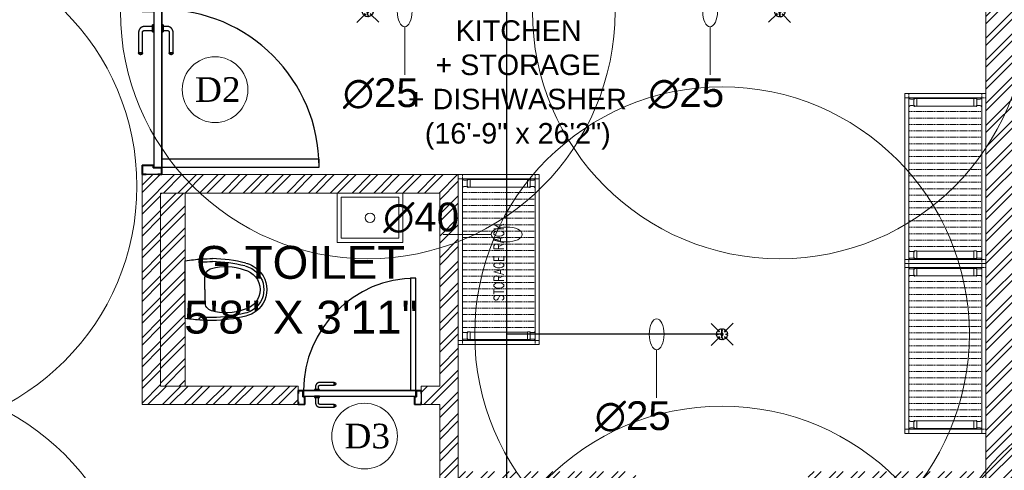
# Model space of a CAD drawing. Header units: inches. Extents: x 127277 to 158499, y 12149 to 20675.
# Tile 16 of 29: x 127635 to 127875, y 19429 to 19538. Entities that reach past the tile are written whole.
import ezdxf

# ---------------------------------------------------------------- set-up
doc = ezdxf.new("R2010")
doc.units = ezdxf.units.IN
doc.header["$MEASUREMENT"] = 0
doc.linetypes.add('IHCL-P-MEZZANINE FLOOR PLAN$0$HIDDEN', pattern=[0.375, 0.25, -0.125])
for name, color, linetype, lineweight in [('00-GRIDTEXT', 1, 'Continuous', 13), ('EQUIPMENT', 7, 'Continuous', 25), ('FIRE', 1, 'Continuous', 25), ('KIT TEXT.', 5, 'Continuous', 5), ('PD_BRICK WALL_115', 134, 'Continuous', 30), ('PD_DOOR', 42, 'Continuous', 25), ('PD_FIXTURE', 21, 'Continuous', 25), ('PD_HATCH', 45, 'Continuous', 9), ('PP-SPRINKLER PIPE', 1, 'Continuous', 0), ('PP-TEXT', 7, 'Continuous', 40), ('SH-SPRINKLAR', 1, 'Continuous', 0)]:
    doc.layers.add(name, color=color, linetype=linetype, lineweight=lineweight)
for name, color, linetype in [('KIT EQUIPMENT', 7, 'Continuous'), ('PD_025_TEXT', 61, 'Continuous'), ('PP-SPRINKLER', 1, 'Continuous')]:
    doc.layers.add(name, color=color, linetype=linetype)
doc.styles.add('ISO', font='isocp.shx', dxfattribs={"height": 250})
doc.styles.get("Standard").update_dxf_attribs({"font": 'times.ttf', "height": 4})
doc.styles.add('style1', font='arial.ttf', dxfattribs={"height": 500})
doc.styles.add('text Ht 200mm', font='arial.ttf')

# ---------------------------------------------------------------- blocks, each defined once
blk = doc.blocks.new('sesrgg')
at = {"layer": 'EQUIPMENT', "color": 251, "linetype": 'Continuous', "lineweight": 5}
for p, q in [((1788352.5, 614303.9), (1788353.7, 614303.2)), ((1788352.5, 614274.4), (1788353.7, 614275.1)), ((1788353.2, 614271.4), (1788353.2, 614259.3)), ((1788400.4, 614306.9), (1788353.3, 614306.9)), ((1788399.9, 614258.8), (1788353.7, 614258.8)), ((1788353.8, 613904.2), (1788353.7, 614258.8)), ((1788355.4, 614273.5), (1788354.7, 614272.2)), ((1788356.8, 614280.4), (1788356.8, 614297.9)), ((1788393, 614276.5), (1788360.6, 614276.5)), ((1788396.9, 614280.4), (1788396.9, 614297.9)), ((1788396.9, 614280.4), (1788396.9, 614297.9)), ((1788399, 614272.2), (1788398.3, 614273.5)), ((1788399.9, 614303.2), (1788401.1, 614303.9)), ((1788399.9, 614303.2), (1788401.2, 614303.9)), ((1788399.9, 614275.1), (1788401.1, 614274.4)), ((1788399.9, 614275.1), (1788401.2, 614274.4)), ((1788400, 613904.7), (1788399.9, 614258.8)), ((1788400.4, 614271.4), (1788400.4, 614259.3)), ((1788402, 614305.2), (1788402, 614305.3)), ((1788402, 614273), (1788402, 614273)), ((1789294.6, 614305.2), (1789294.6, 614305.3)), ((1789294.6, 614273), (1789294.6, 614273)), ((1789296.7, 614303.2), (1789295.4, 614303.9)), ((1789296.7, 614303.2), (1789295.4, 614303.9)), ((1789296.7, 614275.1), (1789295.4, 614274.4)), ((1789296.7, 614275.1), (1789295.4, 614274.4)), ((1789296.2, 614306.9), (1789343.3, 614306.9)), ((1789296.2, 614271.4), (1789296.2, 614259.3)), ((1789296.6, 613904.7), (1789296.7, 614258.8)), ((1789296.7, 614258.8), (1789342.9, 614258.8)), ((1789297.6, 614272.2), (1789298.3, 614273.5)), ((1789299.7, 614280.4), (1789299.7, 614297.9)), ((1789299.7, 614280.4), (1789299.7, 614297.9)), ((1789303.6, 614276.5), (1789335.9, 614276.5)), ((1789339.8, 614280.4), (1789339.8, 614297.9)), ((1789341.2, 614273.5), (1789341.9, 614272.2)), ((1789342.8, 613904.2), (1789342.9, 614258.8)), ((1789344.1, 614303.9), (1789342.9, 614303.2)), ((1789344.1, 614274.4), (1789342.9, 614275.1)), ((1789343.4, 614271.4), (1789343.4, 614259.3)), ((1788352.6, 613889.1), (1788353.8, 613888.4)), ((1788353.3, 613892), (1788353.3, 613904.2)), ((1788400, 613904.7), (1788353.8, 613904.7)), ((1788355.5, 613890), (1788354.8, 613891.2)), ((1788356.9, 613883.1), (1788356.9, 613865.6)), ((1788393.1, 613887), (1788360.7, 613887)), ((1788397, 613883.2), (1788397, 613865.7)), ((1788397, 613865.6), (1788397, 613883.1)), ((1788398.3, 613890), (1788399.1, 613891.2)), ((1788400, 613888.3), (1788401.2, 613889.1)), ((1788401.2, 613889.1), (1788400, 613888.4)), ((1788400.5, 613892), (1788400.5, 613904.2)), ((1788402, 613890.4), (1788402, 613890.5)), ((1789294.5, 613890.4), (1789294.5, 613890.5)), ((1789296.6, 613888.3), (1789295.3, 613889.1)), ((1789295.3, 613889.1), (1789296.6, 613888.4)), ((1789296.1, 613892), (1789296.1, 613904.2)), ((1789296.6, 613904.7), (1789342.8, 613904.7)), ((1789298.2, 613890), (1789297.5, 613891.2)), ((1789299.6, 613883.2), (1789299.6, 613865.7)), ((1789299.6, 613865.6), (1789299.6, 613883.1)), ((1789303.5, 613887), (1789335.8, 613887)), ((1789339.7, 613883.1), (1789339.7, 613865.6)), ((1789341.1, 613890), (1789341.8, 613891.2)), ((1789344, 613889.1), (1789342.8, 613888.4)), ((1789343.3, 613892), (1789343.3, 613904.2)), ((1788352.6, 613859.6), (1788353.8, 613860.3)), ((1788400.4, 613856.6), (1788353.4, 613856.6)), ((1788400, 613860.3), (1788401.2, 613859.6)), ((1788401.2, 613859.6), (1788400, 613860.3)), ((1788402, 613858.2), (1788402, 613858.2)), ((1789294.5, 613858.2), (1789294.5, 613858.2)), ((1789296.6, 613860.3), (1789295.3, 613859.6)), ((1789295.3, 613859.6), (1789296.6, 613860.3)), ((1789296.1, 613856.6), (1789343.2, 613856.6)), ((1789344, 613859.6), (1789342.8, 613860.3))]:
    blk.add_line(p, q, dxfattribs=at)
at = {"layer": 'EQUIPMENT', "color": 251, "linetype": 'IHCL-P-MEZZANINE FLOOR PLAN$0$HIDDEN', "lineweight": 5}
for p, q in [((1788428, 613856.6), (1788428, 614306.9)), ((1788467.7, 613856.6), (1788467.7, 614306.9)), ((1788507.4, 613856.6), (1788507.4, 614306.9)), ((1788547.1, 613856.6), (1788547.1, 614306.9)), ((1788586.8, 613856.6), (1788586.8, 614306.9)), ((1788586.8, 613856.6), (1788586.8, 614306.9)), ((1788626.6, 613856.6), (1788626.6, 614306.9)), ((1788666.3, 613856.6), (1788666.3, 614306.9)), ((1788706, 613856.6), (1788706, 614306.9)), ((1788706, 613856.6), (1788706, 614306.9)), ((1788745.7, 613856.6), (1788745.7, 614306.9)), ((1788785.4, 613856.6), (1788785.4, 614306.9)), ((1788825.1, 613856.6), (1788825.1, 614306.9)), ((1788864.9, 613856.6), (1788864.9, 614306.9)), ((1788904.6, 613856.6), (1788904.6, 614306.9)), ((1788944.3, 613856.6), (1788944.3, 614306.9)), ((1788984, 613856.6), (1788984, 614306.9)), ((1789023.7, 613856.6), (1789023.7, 614306.9)), ((1789063.5, 613856.6), (1789063.5, 614306.9)), ((1789103.2, 613856.6), (1789103.2, 614306.9)), ((1789142.9, 613856.6), (1789142.9, 614306.9)), ((1789182.6, 613856.6), (1789182.6, 614306.9)), ((1789222.3, 613856.6), (1789222.3, 614306.9)), ((1789262.1, 613856.6), (1789262.1, 614306.9))]:
    blk.add_line(p, q, dxfattribs=at)
for points in [[(1788348.4, 614306.9), (1788348.4, 614332.1), (1788323.1, 614332.1), (1788323.1, 614306.9)], [(1789348.2, 614306.9), (1789348.2, 614332.1), (1789373.5, 614332.1), (1789373.5, 614306.9)], [(1788348.4, 613856.6), (1788348.4, 613831.3), (1788323.1, 613831.3), (1788323.1, 613856.6)], [(1789348.2, 613856.6), (1789348.2, 613831.3), (1789373.5, 613831.3), (1789373.5, 613856.6)]]:
    blk.add_lwpolyline(points, close=True, dxfattribs=at)
at = {"layer": 'EQUIPMENT', "color": 251, "linetype": 'Continuous', "lineweight": 5}
for centre, radius, start, end in [((1788353.3, 614305.3), 1.6, 89.991, 239.97), ((1788353.3, 614273), 1.6, 119.994, 329.979), ((1788353.7, 614259.3), 0.506, 180, 269.973), ((1788350.7, 614297.9), 6.07, 359.982, 59.988), ((1788350.7, 614280.4), 6.07, 299.976, 359.982), ((1788360.7, 614270.4), 6.07, 89.991, 149.997), ((1788393, 614270.4), 6.07, 29.985, 89.991), ((1788403, 614297.9), 6.07, 119.991, 179.997), ((1788403, 614297.9), 6.07, 119.994, 180), ((1788403, 614280.4), 6.07, 179.991, 239.997), ((1788403, 614280.4), 6.07, 180, 239.97), ((1788400.4, 614273), 1.6, 209.967, 59.988), ((1788399.9, 614259.3), 0.506, 269.973, 359.982), ((1788400.4, 614305.3), 1.6, 299.976, 89.991), ((1788400.3, 614305.2), 1.6, 299.973, 359.979), ((1788400.3, 614273), 1.6, 359.967, 59.973), ((1789296.2, 614305.3), 1.6, 90.009, 240.024), ((1789296.2, 614305.2), 1.6, 180.021, 240.027), ((1789296.2, 614273), 1.6, 120.027, 180.033), ((1789296.2, 614273), 1.6, 120.012, 330.033), ((1789296.7, 614259.3), 0.506, 180.018, 270.027), ((1789293.6, 614297.9), 6.07, 0.003, 60.009), ((1789293.6, 614297.9), 6.07, 0, 60.006), ((1789293.6, 614280.4), 6.07, 300.003, 0.009), ((1789293.6, 614280.4), 6.07, 300.03, 0), ((1789303.6, 614270.4), 6.07, 90.009, 150.015), ((1789335.9, 614270.4), 6.07, 30.003, 90.009), ((1789345.9, 614297.9), 6.07, 120.012, 180.018), ((1789345.9, 614280.4), 6.07, 180.018, 240.024), ((1789343.3, 614273), 1.6, 210.021, 60.006), ((1789342.9, 614259.3), 0.506, 270.027, 0), ((1789343.3, 614305.3), 1.6, 300.03, 90.009), ((1788353.4, 613890.4), 1.6, 29.985, 239.97), ((1788353.8, 613904.2), 0.506, 89.991, 180), ((1788350.8, 613883.1), 6.07, 359.982, 59.988), ((1788360.7, 613893.1), 6.07, 209.967, 269.973), ((1788393.1, 613893.1), 6.07, 269.973, 329.979), ((1788403.1, 613883.1), 6.07, 119.994, 180), ((1788403.1, 613883.1), 6.07, 119.991, 179.997), ((1788400.4, 613890.4), 1.6, 299.976, 149.997), ((1788400, 613904.2), 0.506, 359.982, 89.991), ((1788400.4, 613890.4), 1.6, 299.973, 359.979), ((1789296.1, 613890.4), 1.6, 30.003, 240.024), ((1789296.1, 613890.4), 1.6, 180.021, 240.027), ((1789296.6, 613904.2), 0.506, 90.009, 180.018), ((1789293.5, 613883.1), 6.07, 0, 60.006), ((1789293.5, 613883.1), 6.07, 0.003, 60.009), ((1789303.5, 613893.1), 6.07, 210.021, 270.027), ((1789335.8, 613893.1), 6.07, 270.027, 330.033), ((1789345.8, 613883.1), 6.07, 120.012, 180.018), ((1789343.2, 613890.4), 1.6, 300.03, 150.015), ((1789342.8, 613904.2), 0.506, 0, 90.009), ((1788353.4, 613858.2), 1.6, 119.994, 269.973), ((1788350.8, 613865.6), 6.07, 299.976, 359.982), ((1788403.1, 613865.6), 6.07, 179.991, 239.997), ((1788403.1, 613865.6), 6.07, 180, 239.97), ((1788400.4, 613858.2), 1.6, 269.973, 59.988), ((1788400.4, 613858.2), 1.6, 359.967, 59.973), ((1789296.1, 613858.2), 1.6, 120.027, 180.033), ((1789296.1, 613858.2), 1.6, 120.012, 270.027), ((1789293.5, 613865.6), 6.07, 300.003, 0.009), ((1789293.5, 613865.6), 6.07, 300.03, 0), ((1789345.8, 613865.6), 6.07, 180.018, 240.024), ((1789343.2, 613858.2), 1.6, 270.027, 60.006)]:
    blk.add_arc(centre, radius, start, end, dxfattribs=at)
at = {"layer": 'KIT EQUIPMENT', "color": 251, "lineweight": 5}
for points in [[(1789373.5, 614332.1), (1789373.5, 613831.3), (1788323.1, 613831.3), (1788323.1, 614332.1)], [(1789348.2, 614306.9), (1789348.2, 613856.6), (1788348.4, 613856.6), (1788348.4, 614306.9)]]:
    blk.add_lwpolyline(points, close=True, dxfattribs=at)
blk = doc.blocks.new('A$C6E471120')
at = {"layer": 'EQUIPMENT', "color": 251, "rotation": 90}
for p in [(613831.3, -1792911.3), (611068.2, -1793412.1), (613831.3, -1793961.7)]:
    blk.add_blockref('sesrgg', p, dxfattribs=at)
at = {"layer": 'KIT TEXT.', "color": 251, "insert": (-2983, -4820.8, 488.6), "char_height": 60.175, "width": 1100.284, "attachment_point": 7, "rotation": 90, "style": 'ISO'}
blk.add_mtext('{\\Fromans|c0;\\W0.8;STORAGE RACK}', dxfattribs=at)
blk = doc.blocks.new('door 1')
at = {"layer": 'PD_DOOR', "color": 8}
for p, q in [((159755.9, 15337.6), (159695.9, 15337.6)), ((159695.9, 15337.6), (159695.9, 15312.6)), ((159695.9, 15312.6), (159695.9, 15337.6)), ((159695.9, 15337.6), (159755.9, 15337.6)), ((159695.9, 15212.6), (159695.9, 15337.6)), ((159697.9, 15312.6), (159697.9, 15335.6)), ((159697.9, 15335.6), (159753.9, 15335.6)), ((159753.9, 15335.6), (159697.9, 15335.6)), ((159697.9, 15335.6), (159697.9, 15312.6)), ((159753.9, 15335.6), (159753.9, 15267.6)), ((159753.9, 15267.6), (159753.9, 15335.6)), ((159755.9, 15265.6), (159755.9, 15337.6)), ((159755.9, 15337.6), (159755.9, 15265.6)), ((160472.9, 15356.5), (160472.9, 15360.1)), ((160472.9, 15360.1), (160472.9, 15356.5)), ((160602.9, 15360.1), (160472.9, 15360.1)), ((160472.9, 15360.1), (160472.9, 15359.7)), ((160472.9, 15335.1), (160472.9, 15360.1)), ((160472.9, 15359.7), (160472.9, 15335.6)), ((160472.9, 15335.1), (160472.9, 15338.8)), ((160472.9, 15338.8), (160472.9, 15335.1)), ((160472.9, 15335.6), (160472.9, 15335.1)), ((160472.9, 15335.1), (160602.9, 15335.1)), ((160795.9, 15337.6), (160735.9, 15337.6)), ((160735.9, 15337.6), (160735.9, 15265.6)), ((160735.9, 15265.6), (160735.9, 15337.6)), ((160735.9, 15337.6), (160795.9, 15337.6)), ((160737.9, 15267.6), (160737.9, 15335.6)), ((160737.9, 15335.6), (160793.9, 15335.6)), ((160793.9, 15335.6), (160737.9, 15335.6)), ((160737.9, 15335.6), (160737.9, 15267.6)), ((160793.9, 15335.6), (160793.9, 15312.6)), ((160793.9, 15312.6), (160793.9, 15335.6)), ((160795.9, 15312.6), (160795.9, 15337.6)), ((160795.9, 15337.6), (160795.9, 15312.6)), ((160795.9, 15337.6), (160795.9, 15212.6)), ((159695.9, 15312.6), (159697.9, 15312.6)), ((159697.9, 15312.6), (159695.9, 15312.6)), ((159753.9, 15267.6), (159738.9, 15267.6)), ((159738.9, 15267.6), (159738.9, 15214.6)), ((159738.9, 15214.6), (159738.9, 15267.6)), ((159738.9, 15267.6), (159753.9, 15267.6)), ((159740.9, 15212.6), (159740.9, 15265.6)), ((159740.9, 15265.6), (159755.9, 15265.6)), ((159755.9, 15265.6), (159740.9, 15265.6)), ((159740.9, 15265.6), (159740.9, 15212.6)), ((160747.9, 15262.6), (159743.9, 15262.6)), ((159743.9, 15262.6), (159743.9, 15212.6)), ((160747.9, 15262.6), (159743.9, 15262.6)), ((159743.9, 15262.6), (159743.9, 15212.6)), ((160605.4, 15272.6), (160605.4, 15262.6)), ((160622.1, 15272.6), (160605.4, 15272.6)), ((160605.4, 15272.6), (160622.1, 15272.6)), ((160650.4, 15262.6), (160605.4, 15262.6)), ((160605.4, 15262.6), (160650.4, 15262.6)), ((160615.4, 15322.6), (160615.4, 15272.6)), ((160640.4, 15272.6), (160615.4, 15272.6)), ((160615.4, 15272.6), (160621.7, 15272.6)), ((160617.9, 15267.6), (160617.9, 15262.6)), ((160637.9, 15267.6), (160617.9, 15267.6)), ((160617.9, 15267.6), (160637.9, 15267.6)), ((160637.9, 15262.6), (160617.9, 15262.6)), ((160617.9, 15262.6), (160637.9, 15262.6)), ((160621.7, 15272.6), (160624.7, 15272.6)), ((160624.7, 15272.6), (160627.9, 15272.6)), ((160627.9, 15272.6), (160631.2, 15272.6)), ((160627.9, 15272.6), (160650.4, 15272.6)), ((160631.2, 15272.6), (160634.2, 15272.6)), ((160650.4, 15272.6), (160633.8, 15272.6)), ((160634.2, 15272.6), (160640.4, 15272.6)), ((160637.9, 15262.6), (160637.9, 15267.6)), ((160640.4, 15272.6), (160640.4, 15322.6)), ((160650.4, 15262.6), (160650.4, 15272.6)), ((160735.9, 15265.6), (160750.9, 15265.6)), ((160750.9, 15265.6), (160735.9, 15265.6)), ((160752.9, 15267.6), (160737.9, 15267.6)), ((160737.9, 15267.6), (160752.9, 15267.6)), ((160747.9, 15212.6), (160747.9, 15262.6)), ((160747.9, 15262.6), (160747.9, 15212.6)), ((160750.9, 15265.6), (160750.9, 15212.6)), ((160750.9, 15212.6), (160750.9, 15265.6)), ((160752.9, 15214.6), (160752.9, 15267.6)), ((160752.9, 15267.6), (160752.9, 15214.6)), ((160793.9, 15312.6), (160795.9, 15312.6)), ((160795.9, 15312.6), (160793.9, 15312.6)), ((159697.9, 15237.6), (159695.9, 15237.6)), ((159695.9, 15237.6), (159695.9, 15212.6)), ((159695.9, 15212.6), (159695.9, 15237.6)), ((159695.9, 15237.6), (159697.9, 15237.6)), ((159695.9, 15212.6), (159740.9, 15212.6)), ((159740.9, 15212.6), (159695.9, 15212.6)), ((159695.9, 15212.6), (159743.9, 15212.6)), ((159743.9, 15212.6), (159695.9, 15212.6)), ((159697.9, 15214.6), (159697.9, 15237.6)), ((159697.9, 15237.6), (159697.9, 15214.6)), ((159738.9, 15214.6), (159697.9, 15214.6)), ((159697.9, 15214.6), (159738.9, 15214.6)), ((159793.9, 15212.6), (159743.9, 15212.6)), ((159743.9, 15212.6), (159743.9, 14208.6)), ((159743.9, 15212.6), (160747.9, 15212.6)), ((159743.9, 15212.6), (159793.9, 15212.6)), ((159743.9, 15212.6), (159793.9, 15212.6)), ((159793.9, 15212.6), (159743.9, 15212.6)), ((159793.9, 14208.6), (159793.9, 15212.6)), ((159793.9, 15212.6), (160747.9, 15212.6)), ((159793.9, 15212.6), (160747.9, 15212.6)), ((160747.9, 15212.6), (159793.9, 15212.6)), ((160605.4, 15212.6), (160605.4, 15202.6)), ((160605.4, 15212.6), (160650.4, 15212.6)), ((160639.2, 15212.6), (160605.4, 15212.6)), ((160605.4, 15202.6), (160650.4, 15202.6)), ((160650.4, 15202.6), (160605.4, 15202.6)), ((160615.4, 15202.6), (160615.4, 15177.6)), ((160615.4, 15202.6), (160640.4, 15202.6)), ((160640.4, 15202.6), (160615.4, 15202.6)), ((160617.9, 15212.6), (160617.9, 15207.6)), ((160617.9, 15212.6), (160637.9, 15212.6)), ((160618.3, 15212.6), (160617.9, 15212.6)), ((160617.9, 15207.6), (160637.9, 15207.6)), ((160637.9, 15207.6), (160617.9, 15207.6)), ((160637.9, 15212.6), (160618.3, 15212.6)), ((160637.9, 15207.6), (160637.9, 15212.6)), ((160650.4, 15212.6), (160639.2, 15212.6)), ((160640.4, 15177.6), (160640.4, 15202.6)), ((160650.4, 15202.6), (160650.4, 15212.6)), ((160747.9, 15212.6), (160795.9, 15212.6)), ((160795.9, 15212.6), (160747.9, 15212.6)), ((160750.9, 15212.6), (160795.9, 15212.6)), ((160795.9, 15212.6), (160750.9, 15212.6)), ((160793.9, 15214.6), (160752.9, 15214.6)), ((160752.9, 15214.6), (160793.9, 15214.6)), ((160795.9, 15237.6), (160793.9, 15237.6)), ((160793.9, 15237.6), (160793.9, 15214.6)), ((160793.9, 15214.6), (160793.9, 15237.6)), ((160793.9, 15237.6), (160795.9, 15237.6)), ((160795.9, 15212.6), (160795.9, 15237.6)), ((160795.9, 15237.6), (160795.9, 15212.6)), ((160472.9, 15165.1), (160472.9, 15161.5)), ((160472.9, 15161.5), (160472.9, 15165.1)), ((160602.9, 15165.1), (160472.9, 15165.1)), ((160472.9, 15165.1), (160472.9, 15164.7)), ((160472.9, 15140.1), (160472.9, 15165.1)), ((160472.9, 15164.7), (160472.9, 15140.6)), ((160472.9, 15143.8), (160472.9, 15140.1)), ((160472.9, 15140.1), (160472.9, 15143.8)), ((160472.9, 15140.6), (160472.9, 15140.1)), ((160472.9, 15140.1), (160602.9, 15140.1)), ((159743.9, 14208.6), (159793.9, 14208.6))]:
    blk.add_line(p, q, dxfattribs=at)
at = {"layer": 'PD_DOOR', "color": 8, "flags": 128}
for points in [[(160460.4, 15347.6), (160460.5, 15348.1), (160460.5, 15348.6), (160460.5, 15349.1), (160460.6, 15349.6), (160460.7, 15350.1), (160460.8, 15350.6), (160460.9, 15351.1), (160461.1, 15351.6), (160461.2, 15352), (160461.4, 15352.5), (160461.6, 15353), (160461.9, 15353.4), (160462.1, 15353.9), (160462.4, 15354.3), (160462.6, 15354.7), (160462.9, 15355.1), (160463.2, 15355.5), (160463.5, 15355.9), (160463.9, 15356.3), (160464.2, 15356.6), (160464.6, 15357), (160465, 15357.3), (160465.4, 15357.6), (160465.8, 15357.9), (160466.2, 15358.2), (160466.6, 15358.4), (160467, 15358.7), (160467.5, 15358.9), (160467.9, 15359.1), (160468.4, 15359.3), (160468.9, 15359.5), (160469.4, 15359.6), (160469.8, 15359.8), (160470.3, 15359.9), (160470.8, 15360), (160471.3, 15360), (160471.8, 15360.1), (160472.3, 15360.1), (160472.8, 15360.1), (160472.9, 15360.1)], [(160472.9, 15335.1), (160472.4, 15335.2), (160471.9, 15335.2), (160471.4, 15335.2), (160470.9, 15335.3), (160470.5, 15335.4), (160470, 15335.5), (160469.5, 15335.6), (160469, 15335.8), (160468.5, 15335.9), (160468.1, 15336.1), (160467.6, 15336.3), (160467.2, 15336.6), (160466.7, 15336.8), (160466.3, 15337.1), (160465.9, 15337.3), (160465.5, 15337.6), (160465.1, 15337.9), (160464.7, 15338.2), (160464.3, 15338.6), (160464, 15338.9), (160463.6, 15339.3), (160463.3, 15339.7), (160463, 15340.1), (160462.7, 15340.5), (160462.4, 15340.9), (160462.2, 15341.3), (160461.9, 15341.8), (160461.7, 15342.2), (160461.5, 15342.7), (160461.3, 15343.1), (160461.1, 15343.6), (160461, 15344.1), (160460.8, 15344.5), (160460.7, 15345), (160460.6, 15345.5), (160460.5, 15346), (160460.5, 15346.5), (160460.5, 15347), (160460.4, 15347.5), (160460.4, 15347.6)], [(160640.4, 15322.6), (160640.4, 15324.1), (160640.3, 15325.6), (160640.2, 15327.1), (160640, 15328.6), (160639.7, 15330.1), (160639.4, 15331.6), (160639, 15333), (160638.5, 15334.4), (160638, 15335.9), (160637.5, 15337.2), (160636.9, 15338.6), (160636.2, 15340), (160635.5, 15341.3), (160634.7, 15342.6), (160633.9, 15343.8), (160633, 15345), (160632.1, 15346.2), (160631.1, 15347.4), (160630.1, 15348.5), (160629.1, 15349.5), (160628, 15350.6), (160626.8, 15351.5), (160625.7, 15352.5), (160624.4, 15353.4), (160623.2, 15354.2), (160621.9, 15355), (160620.6, 15355.7), (160619.3, 15356.4), (160617.9, 15357), (160616.5, 15357.6), (160615.1, 15358.1), (160613.7, 15358.6), (160612.2, 15359), (160610.8, 15359.3), (160609.3, 15359.6), (160607.8, 15359.8), (160606.3, 15360), (160604.8, 15360.1), (160603.3, 15360.1), (160602.9, 15360.1)], [(160602.9, 15335.1), (160603.4, 15335.1), (160603.9, 15335.1), (160604.4, 15335.1), (160604.9, 15335), (160605.4, 15334.9), (160605.9, 15334.8), (160606.4, 15334.7), (160606.9, 15334.5), (160607.3, 15334.3), (160607.8, 15334.2), (160608.3, 15334), (160608.7, 15333.7), (160609.2, 15333.5), (160609.6, 15333.2), (160610, 15333), (160610.4, 15332.7), (160610.8, 15332.4), (160611.2, 15332), (160611.6, 15331.7), (160611.9, 15331.4), (160612.2, 15331), (160612.6, 15330.6), (160612.9, 15330.2), (160613.2, 15329.8), (160613.5, 15329.4), (160613.7, 15329), (160614, 15328.5), (160614.2, 15328.1), (160614.4, 15327.6), (160614.6, 15327.2), (160614.8, 15326.7), (160614.9, 15326.2), (160615.1, 15325.7), (160615.2, 15325.3), (160615.3, 15324.8), (160615.3, 15324.3), (160615.4, 15323.8), (160615.4, 15323.3), (160615.4, 15322.8), (160615.4, 15322.6)], [(160460.4, 15152.6), (160460.5, 15153.1), (160460.5, 15153.6), (160460.5, 15154.1), (160460.6, 15154.6), (160460.7, 15155.1), (160460.8, 15155.6), (160460.9, 15156.1), (160461.1, 15156.6), (160461.2, 15157), (160461.4, 15157.5), (160461.6, 15158), (160461.9, 15158.4), (160462.1, 15158.9), (160462.4, 15159.3), (160462.6, 15159.7), (160462.9, 15160.1), (160463.2, 15160.5), (160463.5, 15160.9), (160463.9, 15161.3), (160464.2, 15161.6), (160464.6, 15162), (160465, 15162.3), (160465.4, 15162.6), (160465.8, 15162.9), (160466.2, 15163.2), (160466.6, 15163.4), (160467, 15163.7), (160467.5, 15163.9), (160467.9, 15164.1), (160468.4, 15164.3), (160468.9, 15164.5), (160469.4, 15164.6), (160469.8, 15164.8), (160470.3, 15164.9), (160470.8, 15165), (160471.3, 15165), (160471.8, 15165.1), (160472.3, 15165.1), (160472.8, 15165.1), (160472.9, 15165.1)], [(160472.9, 15140.1), (160472.4, 15140.2), (160471.9, 15140.2), (160471.4, 15140.2), (160470.9, 15140.3), (160470.5, 15140.4), (160470, 15140.5), (160469.5, 15140.6), (160469, 15140.8), (160468.5, 15140.9), (160468.1, 15141.1), (160467.6, 15141.3), (160467.2, 15141.6), (160466.7, 15141.8), (160466.3, 15142.1), (160465.9, 15142.3), (160465.5, 15142.6), (160465.1, 15142.9), (160464.7, 15143.2), (160464.3, 15143.6), (160464, 15143.9), (160463.6, 15144.3), (160463.3, 15144.7), (160463, 15145.1), (160462.7, 15145.5), (160462.4, 15145.9), (160462.2, 15146.3), (160461.9, 15146.8), (160461.7, 15147.2), (160461.5, 15147.7), (160461.3, 15148.1), (160461.1, 15148.6), (160461, 15149.1), (160460.8, 15149.5), (160460.7, 15150), (160460.6, 15150.5), (160460.5, 15151), (160460.5, 15151.5), (160460.5, 15152), (160460.4, 15152.5), (160460.4, 15152.6)], [(160602.9, 15140.1), (160604.4, 15140.2), (160605.9, 15140.3), (160607.4, 15140.4), (160608.9, 15140.6), (160610.4, 15140.9), (160611.9, 15141.2), (160613.3, 15141.6), (160614.7, 15142), (160616.2, 15142.5), (160617.5, 15143.1), (160618.9, 15143.7), (160620.3, 15144.4), (160621.6, 15145.1), (160622.9, 15145.9), (160624.1, 15146.7), (160625.3, 15147.6), (160626.5, 15148.5), (160627.7, 15149.5), (160628.8, 15150.5), (160629.8, 15151.5), (160630.9, 15152.6), (160631.8, 15153.8), (160632.8, 15154.9), (160633.7, 15156.1), (160634.5, 15157.4), (160635.3, 15158.7), (160636, 15160), (160636.7, 15161.3), (160637.3, 15162.7), (160637.9, 15164.1), (160638.4, 15165.5), (160638.9, 15166.9), (160639.3, 15168.3), (160639.6, 15169.8), (160639.9, 15171.3), (160640.1, 15172.8), (160640.3, 15174.2), (160640.4, 15175.7), (160640.4, 15177.2), (160640.4, 15177.6)], [(160615.4, 15177.6), (160615.4, 15177.1), (160615.4, 15176.6), (160615.4, 15176.1), (160615.3, 15175.7), (160615.2, 15175.2), (160615.1, 15174.7), (160615, 15174.2), (160614.8, 15173.7), (160614.6, 15173.2), (160614.5, 15172.8), (160614.3, 15172.3), (160614, 15171.9), (160613.8, 15171.4), (160613.5, 15171), (160613.3, 15170.6), (160613, 15170.2), (160612.7, 15169.8), (160612.3, 15169.4), (160612, 15169), (160611.7, 15168.7), (160611.3, 15168.3), (160610.9, 15168), (160610.5, 15167.7), (160610.1, 15167.4), (160609.7, 15167.1), (160609.3, 15166.9), (160608.8, 15166.6), (160608.4, 15166.4), (160607.9, 15166.2), (160607.5, 15166), (160607, 15165.8), (160606.5, 15165.7), (160606, 15165.5), (160605.6, 15165.4), (160605.1, 15165.3), (160604.6, 15165.3), (160604.1, 15165.2), (160603.6, 15165.2), (160603.1, 15165.1), (160602.9, 15165.1)]]:
    blk.add_lwpolyline(points, dxfattribs=at)
at = {"layer": 'PD_DOOR', "color": 8}
blk.add_arc((159743.9, 15212.6), 1004, 270, 0, dxfattribs=at)
blk = doc.blocks.new('DOOR1')
at = {"color": 8, "xscale": 0.03818181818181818, "yscale": 0.03818181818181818, "zscale": 0.03818181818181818, "rotation": 90}
blk.add_blockref('door 1', (-2370.94, -8406.75), dxfattribs=at)
blk = doc.blocks.new('A$C24556D30')
at = {"color": 8}
for p, q in [((170, 400), (170, 20)), ((300, 210), (300, 292.2)), ((300, 210), (300, 127.8))]:
    blk.add_line(p, q, dxfattribs=at)
for points in [[(279.9, 412.5, 0.02753), (170, 400, 0.02753)], [(564.9, 366.1, 0.054905), (349.5, 395, 0.054905)], [(569.7, 385.6, 0.054905), (350, 415, 0.054905)], [(300, 210), (300, 290, 0.704392)], [(300, 210), (300, 130, -0.704392)], [(170, 20, 0.02753), (279.9, 7.5, 0.02753)], [(564.9, 53.9, -0.054905), (349.5, 25, -0.054905)], [(569.7, 34.4, -0.054905), (350, 5, -0.054905)]]:
    blk.add_lwpolyline(points, format="xyb", dxfattribs=at)
for centre, radius, start, end in [((279.9, 412.5), 20, 184.59048, 273.88227), ((350, -585), 1000, 90, 94.02044), ((350, -585), 980, 90, 94.02044), ((360, 292.2), 60, 105.92494, 180), ((439, 15.2), 348.1, 69.70099, 105.92494), ((530, 210), 135, 0, 77.24247), ((530, 210), 160, 60, 77.24247), ((530, 210), 180, 60, 77.24247), ((530, 210), 160, 0, 60), ((530, 210), 180, 0, 60), ((530, 210), 135, 282.75753, 0), ((530, 210), 160, 300, 0), ((530, 210), 180, 300, 0), ((360, 127.8), 60, 180, 254.07506), ((439, 404.8), 348.1, 254.07506, 290.29901), ((530, 210), 160, 282.75753, 300), ((279.9, 7.5), 20, 86.11773, 175.40952), ((350, 1005), 1000, 265.97956, 270), ((350, 1005), 980, 265.97956, 270), ((530, 210), 180, 282.75753, 300)]:
    blk.add_arc(centre, radius, start, end, dxfattribs=at)
blk = doc.blocks.new('FIRST FLOOR')
at = {"layer": 'PD_HATCH', "lineweight": 5}
h = blk.add_hatch(dxfattribs=at)
h.set_pattern_fill('ANSI32', color=251, scale=10)
h.set_pattern_definition([(45, (139238.8868, 19346.3716), (-2.65165, 2.65165), []), (45, (139240.6546, 19346.3716), (-2.65165, 2.65165), [])])
h.paths.add_polyline_path([(139249.66, 19348.45), (139206.41, 19348.45), (139206.41, 19343.95), (139249.66, 19343.95)])
h.paths.add_polyline_path([(139164.41, 19348.45), (139121.16, 19348.45), (139121.16, 19343.95), (139164.41, 19343.95)], flags=17)
h.paths.add_polyline_path([(139207.66, 19260.75), (139207.66, 19265.25), (139121.16, 19265.25), (139121.16, 19420.75), (139044.16, 19420.75), (139044.16, 19364.75), (139082.16, 19364.75), (139082.16, 19369.25), (139048.66, 19369.25), (139048.66, 19416.25), (139116.66, 19416.25), (139116.66, 19369.25), (139112.16, 19369.25), (139112.16, 19364.75), (139116.66, 19364.75), (139116.66, 19316.75), (139112.16, 19316.75), (139112.16, 19312.25), (139116.66, 19312.25), (139116.66, 19265.25), (139060.66, 19265.25), (139060.66, 19260.75), (139194.16, 19260.75), (139194.16, 19254.75), (139198.66, 19254.75), (139198.66, 19260.75)])
h.paths.add_polyline_path([(139249.66, 19265.25), (139249.66, 19260.75), (139411.66, 19260.75), (139411.66, 19265.25), (139258.66, 19265.25), (139258.66, 19354.75), (139318.66, 19354.75), (139318.66, 19330.75), (139323.16, 19330.75), (139323.16, 19354.75), (139402.66, 19354.75), (139402.66, 19326.75), (139407.16, 19326.75), (139407.16, 19485.75), (139411.66, 19485.75), (139411.66, 19490.25), (139402.66, 19490.25), (139402.66, 19363.75), (139258.66, 19363.75), (139258.66, 19579.75), (139249.66, 19579.75)])
h = blk.add_hatch(dxfattribs=at)
h.set_pattern_fill('ANSI32', color=251, scale=10)
h.set_pattern_definition([(45, (165803.1266, 37468.1404), (-2.65165043, 2.65165043), []), (45, (165804.8943, 37468.1404), (-2.65165043, 2.65165043), [])])
h.paths.add_polyline_path([(139780.66, 19570.75), (139774.66, 19570.75), (139774.66, 19542.13), (139780.66, 19542.13)])
h.paths.add_polyline_path([(139780.66, 19542.13), (139774.66, 19542.13), (139774.66, 19504.5), (139780.66, 19504.5)])
h.paths.add_polyline_path([(139780.66, 19504.5), (139774.66, 19504.5), (139774.66, 19466.88), (139780.66, 19466.88)])
h.paths.add_polyline_path([(139054.66, 19416.25), (139048.66, 19416.25), (139048.66, 19369.25), (139054.66, 19369.25)])
at = {"layer": 'PD_BRICK WALL_115', "color": 251, "lineweight": 5}
blk.add_line((139054.66, 19416.25), (139054.66, 19369.25), dxfattribs=at)
for points in [[(139411.66, 19265.25), (139258.66, 19265.25), (139258.66, 19354.75), (139318.66, 19354.75), (139318.66, 19330.75), (139323.16, 19330.75), (139323.16, 19354.75), (139402.66, 19354.75), (139402.66, 19326.75), (139407.16, 19326.75), (139407.16, 19485.75), (139411.66, 19485.75), (139411.66, 19490.25), (139402.66, 19490.25), (139402.66, 19363.75), (139258.66, 19363.75), (139258.66, 19579.75), (139249.66, 19579.75), (139249.66, 19265.25), (139249.66, 19265.25)], [(139116.66, 19316.75), (139116.66, 19364.75), (139112.16, 19364.75), (139112.16, 19369.25), (139116.66, 19369.25), (139116.66, 19416.25), (139048.66, 19416.25), (139048.66, 19369.25), (139082.16, 19369.25), (139082.16, 19364.75), (139044.16, 19364.75), (139044.16, 19420.75), (139121.16, 19420.75), (139121.16, 19265.25)]]:
    blk.add_lwpolyline(points, dxfattribs=at)
at = {"layer": 'PD_DOOR', "color": 251, "lineweight": 5}
for centre in [(139061.92, 19441.43), (139098.33, 19357.08)]:
    blk.add_circle(centre, 8, dxfattribs=at)
at = {"layer": 'PD_FIXTURE', "color": 251, "lineweight": 5, "ltscale": 12}
for points in [[(139091.66, 19416.25), (139107.66, 19416.25), (139107.66, 19404.25), (139091.66, 19404.25)], [(139092.66, 19415.25), (139106.66, 19415.25), (139106.66, 19405.25), (139092.66, 19405.25)]]:
    blk.add_lwpolyline(points, close=True, dxfattribs=at)
blk.add_circle((139099.66, 19410.25), 1.15, dxfattribs=at)
at = {"layer": '00-GRIDTEXT', "color": 8, "xscale": 0.03937007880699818, "yscale": 0.03937007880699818, "zscale": 0.03937007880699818}
blk.add_blockref('A$C6E471120', (139249.66, 19579.75), dxfattribs=at)
at = {"layer": 'PD_DOOR', "color": 8, "ltscale": 25}
blk.add_blockref('DOOR1', (142000.72, 21730.02), dxfattribs=at)
at = {"layer": 'PD_DOOR', "color": 8, "ltscale": 25, "xscale": 0.7142857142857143, "yscale": 0.7142857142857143, "zscale": 0.7142857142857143, "rotation": 90.00000000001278}
blk.add_blockref('DOOR1', (137462.68, 21476.58), dxfattribs=at)
at = {"layer": 'PD_FIXTURE', "color": 251, "ltscale": 12, "xscale": -0.03684210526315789, "yscale": 0.03684210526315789, "zscale": 0.03684210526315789, "rotation": 180}
blk.add_blockref('A$C24556D30', (139048.39, 19400.49), dxfattribs=at)
at = {"layer": 'PD_025_TEXT', "color": 251, "attachment_point": 1, "style": 'style1'}
for s, insert, char_height, width in [('\\pi12.197;KITCHEN \\P\\pi7.2788;+ STORAGE\\P\\pi0.53941;+ DISHWASHER\\P\\pi4.6782;(16\'-9" x 26\'2")', (139108.33, 19458.31), 5, 53.9676), ('\\pi39.197;G.TOILET\\P\\pi36.269;5\'8" X 3\'11"', (139018.12, 19403.38), 8, 128.4952)]:
    blk.add_mtext(s, dxfattribs=dict(at, insert=insert, char_height=char_height, width=width))
at = {"layer": 'PD_DOOR', "color": 251, "char_height": 6, "width": 47.1418, "attachment_point": 1}
for s, insert in [('D2', (139057.05, 19444.46)), ('D3', (139093.46, 19360.11))]:
    blk.add_mtext(s, dxfattribs=dict(at, insert=insert))
blk = doc.blocks.new('PP-CEILING PENDANT')
at = {"layer": 'SH-SPRINKLAR', "lineweight": -3}
for p, q in [((-16.9, 17), (-75.6, 75.8)), ((17.2, 16.7), (75.4, 75)), ((-24, 0.1), (-37.4, -2.9)), ((-24, 0.8), (-37.3, 3.8)), ((-17.1, 16.7), (-28.7, 24.1)), ((-16.6, 17.3), (-23.9, 28.9)), ((-0.4, 24), (-3.4, 37.3)), ((-1.5, 8.9), (-1.5, 23.9)), ((0.6, 24), (3.5, 37.3)), ((1.5, 8.9), (1.5, 23.9)), ((16.8, 17.2), (24.1, 28.7)), ((17.6, 16.3), (29.1, 23.7)), ((23.9, -0.1), (37.4, 2.9)), ((-17.5, -16.3), (-76.5, -75.3)), ((-17.8, -16.1), (-29.3, -23.4)), ((-17.3, -16.6), (-24.7, -28.2)), ((-1.5, -23.9), (-4.5, -37.2)), ((-1.5, -23.9), (-1.5, -8.9)), ((-0.6, -24), (2.3, -37.4)), ((1.5, -23.9), (1.5, -8.9)), ((15.8, -18), (23.1, -29.5)), ((16.2, -17.7), (74.6, -76.1)), ((16.6, -17.3), (28.2, -24.7)), ((23.9, -1.3), (37.3, -4.2))]:
    blk.add_line(p, q, dxfattribs=at)
at = {"layer": 'SH-SPRINKLAR', "color": 8, "lineweight": 5}
blk.add_circle((0, 0), 1700, dxfattribs=at)
at = {"layer": 'SH-SPRINKLAR', "lineweight": -3}
for centre, major_axis, start_param, end_param in [((0, 0), (26.5, 26.5), 1.657505, 2.255676), ((0, 0), (-26.5, 26.5), 5.588406, 6.189787), ((0, 0), (0.02, 8.87), 5.497787, 11.780972), ((0, 0), (0.02, 6.56), 5.497787, 11.780972), ((0, 23.4), (1.12, 1.12), 5.863873, 8.273293), ((0, 0), (-26.5, 26.5), 4.798644, 5.40368), ((0, 0), (26.5, 26.5), 5.57395, 6.180955), ((0, 0), (-26.5, 26.5), 0.862204, 1.45951), ((0, 0), (-26.5, 26.5), 1.637496, 2.236801), ((0, -23.4), (1.12, 1.12), 2.722281, 5.131701), ((0, 0), (-26.5, 26.5), 2.418515, 3.021492), ((0, 0), (26.5, 26.5), 4.778634, 5.384791)]:
    blk.add_ellipse(centre, major_axis=major_axis, ratio=1, start_param=start_param, end_param=end_param, dxfattribs=at)
blk = doc.blocks.new('PP-SP ARROW')
at = {"color": 3}
blk.add_line((-31.5, 0), (-128.7, 0), dxfattribs=at)
blk.add_ellipse((0, 0), major_axis=(-31.5, 0), ratio=0.476486, dxfattribs=at)

msp = doc.modelspace()

# ---------------------------------------------------------------- block references
at = {"color": 8}
msp.add_blockref('FIRST FLOOR', (-11379.16, 79.93), dxfattribs=at)

# ---------------------------------------------------------------- next in the draw order: linework, layer by layer
at = {"layer": 'FIRE'}
for p, q in [((127753.8, 19375.43), (127753.8, 19619.93)), ((127806.24, 19461.81), (127753.8, 19461.81))]:
    msp.add_line(p, q, dxfattribs=at)

# ---------------------------------------------------------------- next in the draw order: block references
at = {"layer": 'PP-SPRINKLER', "zscale": 35.43314555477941}
for p, xscale, yscale in [((127719.95, 19540.43), -0.0354331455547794, 0.03543314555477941), ((127820.31, 19540.43), 0.0354331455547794, 0.0354331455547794), ((127806.24, 19461.81), -0.0354331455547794, 0.03543314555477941), ((127603.49, 19389.99), -0.0354331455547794, 0.03543314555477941)]:
    msp.add_blockref('PP-CEILING PENDANT', p, dxfattribs=dict(at, xscale=xscale, yscale=yscale))
at = {"layer": 'PP-SPRINKLER', "zscale": 35.43314555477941, "rotation": 180}
for p, xscale, yscale in [((127603.49, 19497.87), 0.0354331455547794, 0.0354331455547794), ((127916.62, 19389.93), 0.03543314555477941, 0.03543314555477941), ((127806.24, 19384.06), 0.0354331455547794, 0.0354331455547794)]:
    msp.add_blockref('PP-CEILING PENDANT', p, dxfattribs=dict(at, xscale=xscale, yscale=yscale))
at = {"layer": 'PP-SPRINKLER PIPE', "xscale": -0.1199999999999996, "yscale": 0.1199999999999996, "zscale": 0.03999999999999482, "rotation": 270}
for p in [(127728.95, 19540.43), (127803.34, 19540.43), (127790.32, 19461.81)]:
    msp.add_blockref('PP-SP ARROW', p, dxfattribs=at)
at = {"layer": 'PP-SPRINKLER PIPE', "xscale": 0.1199999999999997, "yscale": 0.1199999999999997, "zscale": 0.03999999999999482}
msp.add_blockref('PP-SP ARROW', (127753.8, 19486.11), dxfattribs=at)

# ---------------------------------------------------------------- next in the draw order: texts
at = {"layer": 'PP-TEXT', "style": 'text Ht 200mm'}
for s, p in [('∅25', (127713.9, 19517.12)), ('∅25', (127788.29, 19517.12)), ('∅40', (127723.72, 19486.87)), ('∅25', (127775.27, 19438.49))]:
    msp.add_text(s, height=7, dxfattribs=at).set_placement(p)

doc.saveas('drawing.dxf')
